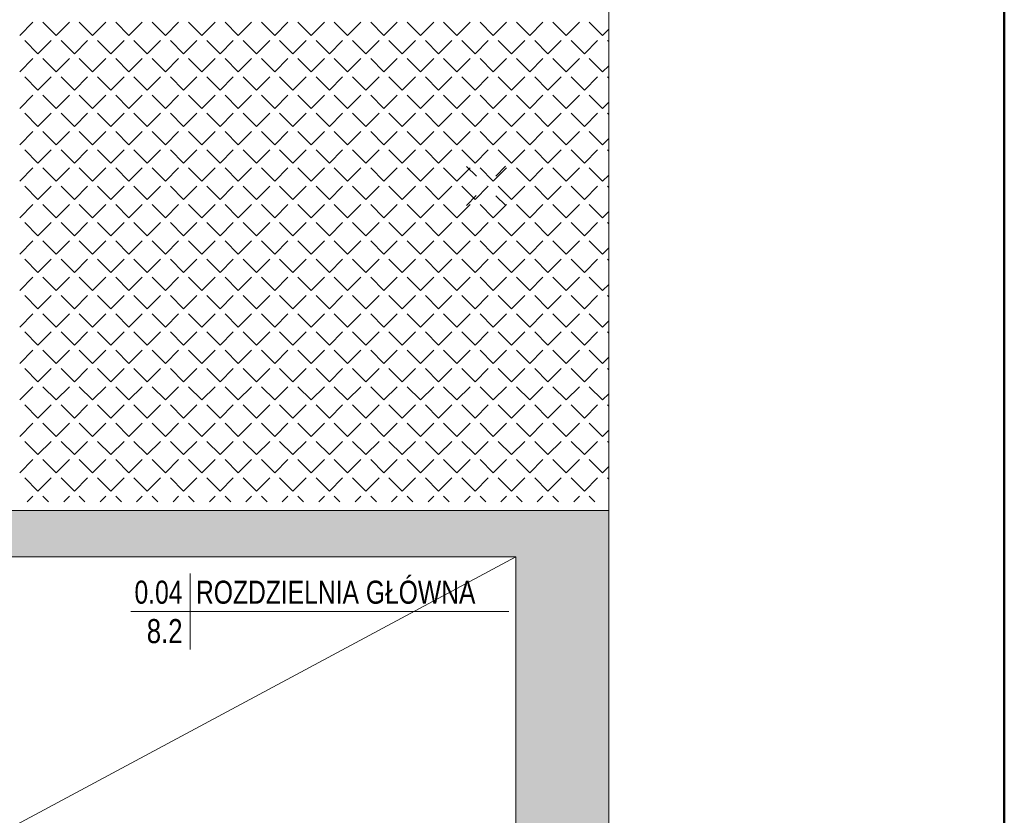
# Model space of a CAD drawing. Header units: millimetres. Extents: x -23540 to 53212, y -37964 to 41185.
# Tile 192 of 203: x 18256 to 18790, y -31245 to -30813. Entities that reach past the tile are written whole.
import ezdxf
from ezdxf.enums import TextEntityAlignment as Align

# ---------------------------------------------------------------- set-up
doc = ezdxf.new("R2010")
doc.units = ezdxf.units.MM
doc.layers.get('0').update_dxf_attribs({"lineweight": 18})
for name, color, linetype, lineweight in [('BA_met', 7, 'Continuous', 18), ('Cienka', 7, 'Continuous', 18), ('M_Ramki rysunków', 2, 'Continuous', 18), ('PG_ŚCIANY_DZIAŁOWE', 3, 'Continuous', 18), ('PG_ŚCIANY_SŁUPY', 4, 'Continuous', 18)]:
    doc.layers.add(name, color=color, linetype=linetype, lineweight=lineweight)
doc.styles.add('ROMANS', font='bikromsw.shx', dxfattribs={"width": 0.8})

# ---------------------------------------------------------------- blocks, each defined once
blk = doc.blocks.new('bikmet')
blk.add_line((0, 1.65), (0, -1.65))
at = {"style": 'ROMANS', "width": 0.8}
blk.add_attdef('NRPOM', text='', height=1, dxfattribs=at).set_placement((-0.333, 0.333), align=Align.RIGHT)
blk.add_attdef('NWAPOM', (0.25, 0.333), '', height=1, dxfattribs=at)
blk.add_attdef('RAREA', text='', height=1.042, dxfattribs=at).set_placement((-0.333, -0.333), align=Align.TOP_RIGHT)
blk.add_attdef('PODLOGA', text='', height=1.042, dxfattribs=at).set_placement((0.25, -0.333), align=Align.TOP_LEFT)

msp = doc.modelspace()

# ---------------------------------------------------------------- hatches: boundary and pattern name
at = {"layer": 'PG_ŚCIANY_DZIAŁOWE', "true_color": 0x939598, "transparency": 33554610}
h = msp.add_hatch(color=252, dxfattribs=at)
h.dxf.hatch_style = 1
h.paths.add_polyline_path([(17913.61, -30145.22), (17918.61, -30145.22), (17918.61, -30150.72), (17913.61, -30150.72)])
h.paths.add_polyline_path([(17906.86, -30049.72), (17930.36, -30049.72), (17930.36, -29716.72), (17970.36, -29716.72), (17970.36, -29702.72), (18010.86, -29702.72), (18010.86, -29645.46), (17957.86, -29645.46), (17957.86, -29516.46), (17906.86, -29516.46)])
h.paths.add_polyline_path([(17930.36, -30150.72), (17918.61, -30150.72), (17918.61, -30145.22), (17913.61, -30145.22), (17913.61, -30150.72), (17906.86, -30150.72), (17906.86, -31104.46), (18101.98, -31104.46), (18101.98, -31144.22), (18121.86, -31144.22), (18121.86, -31327.46), (18406.86, -31327.46), (18406.86, -31312.46), (18136.86, -31312.46), (18136.86, -31104.46), (18524.86, -31104.46), (18524.86, -31327.46), (18563.86, -31327.46), (18563.86, -31330.46), (18693.91, -31330.46), (18732.86, -31330.46), (18769.79, -31300.46), (18575.36, -31300.46), (18575.36, -31079.46), (17930.36, -31079.46), (17930.36, -30518.72), (18111.86, -30518.72), (18111.86, -30497.22), (17930.36, -30497.22), (17930.36, -30314.72), (17945.36, -30314.72), (17945.36, -30272.22), (17930.36, -30272.22)])

# ---------------------------------------------------------------- linework, layer by layer
at = {"color": 251, "true_color": 0x636466}
msp.add_line((18575.36, -31300.46), (18575.36, -30145.1), dxfattribs=at)
at = {"color": 251, "linetype": 'Continuous', "lineweight": 20, "true_color": 0x636466}
for p, q in [((18255.85, -30821.88), (18263.04, -30814.69)), ((18275.61, -30821.88), (18268.42, -30814.69)), ((18275.61, -30821.88), (18282.79, -30814.69)), ((18295.37, -30821.88), (18288.18, -30814.69)), ((18295.37, -30821.88), (18302.55, -30814.69)), ((18315.12, -30821.88), (18307.94, -30814.69)), ((18315.12, -30821.88), (18322.31, -30814.69)), ((18334.88, -30821.88), (18327.69, -30814.69)), ((18334.88, -30821.88), (18342.06, -30814.69)), ((18354.64, -30821.88), (18347.45, -30814.69)), ((18354.64, -30821.88), (18361.82, -30814.69)), ((18374.39, -30821.88), (18367.21, -30814.69)), ((18374.39, -30821.88), (18381.58, -30814.69)), ((18394.15, -30821.88), (18386.96, -30814.69)), ((18394.15, -30821.88), (18401.33, -30814.69)), ((18413.9, -30821.88), (18406.72, -30814.69)), ((18413.9, -30821.88), (18421.09, -30814.69)), ((18433.66, -30821.88), (18426.48, -30814.69)), ((18433.66, -30821.88), (18440.85, -30814.69)), ((18453.42, -30821.88), (18446.23, -30814.69)), ((18453.42, -30821.88), (18460.6, -30814.69)), ((18473.17, -30821.88), (18465.99, -30814.69)), ((18473.17, -30821.88), (18480.36, -30814.69)), ((18492.93, -30821.88), (18485.75, -30814.69)), ((18492.93, -30821.88), (18500.12, -30814.69)), ((18512.69, -30821.88), (18505.5, -30814.69)), ((18512.69, -30821.88), (18519.87, -30814.69)), ((18532.44, -30821.88), (18525.26, -30814.69)), ((18532.44, -30821.88), (18539.63, -30814.69)), ((18552.2, -30821.88), (18545.02, -30814.69)), ((18552.2, -30821.88), (18559.38, -30814.69)), ((18571.96, -30821.88), (18564.77, -30814.69)), ((18571.96, -30821.88), (18575.32, -30818.51)), ((18265.73, -30831.76), (18258.55, -30824.57)), ((18265.73, -30831.76), (18272.91, -30824.57)), ((18285.49, -30831.76), (18278.3, -30824.57)), ((18285.49, -30831.76), (18292.67, -30824.57)), ((18305.24, -30831.76), (18298.06, -30824.57)), ((18305.24, -30831.76), (18312.43, -30824.57)), ((18325, -30831.76), (18317.82, -30824.57)), ((18325, -30831.76), (18332.18, -30824.57)), ((18344.76, -30831.76), (18337.57, -30824.57)), ((18344.76, -30831.76), (18351.94, -30824.57)), ((18364.51, -30831.76), (18357.33, -30824.57)), ((18364.51, -30831.76), (18371.7, -30824.57)), ((18384.27, -30831.76), (18377.09, -30824.57)), ((18384.27, -30831.76), (18391.45, -30824.57)), ((18404.03, -30831.76), (18396.84, -30824.57)), ((18404.03, -30831.76), (18411.21, -30824.57)), ((18423.78, -30831.76), (18416.6, -30824.57)), ((18423.78, -30831.76), (18430.97, -30824.57)), ((18443.54, -30831.76), (18436.36, -30824.57)), ((18443.54, -30831.76), (18450.72, -30824.57)), ((18463.3, -30831.76), (18456.11, -30824.57)), ((18463.3, -30831.76), (18470.48, -30824.57)), ((18483.05, -30831.76), (18475.87, -30824.57)), ((18483.05, -30831.76), (18490.24, -30824.57)), ((18502.81, -30831.76), (18495.63, -30824.57)), ((18502.81, -30831.76), (18509.99, -30824.57)), ((18522.57, -30831.76), (18515.38, -30824.57)), ((18522.57, -30831.76), (18529.75, -30824.57)), ((18542.32, -30831.76), (18535.14, -30824.57)), ((18542.32, -30831.76), (18549.51, -30824.57)), ((18562.08, -30831.76), (18554.89, -30824.57)), ((18562.08, -30831.76), (18569.26, -30824.57)), ((18575.32, -30825.24), (18574.65, -30824.57)), ((18255.85, -30841.63), (18263.04, -30834.45)), ((18275.61, -30841.63), (18268.42, -30834.45)), ((18275.61, -30841.63), (18282.79, -30834.45)), ((18295.37, -30841.63), (18288.18, -30834.45)), ((18295.37, -30841.63), (18302.55, -30834.45)), ((18315.12, -30841.63), (18307.94, -30834.45)), ((18315.12, -30841.63), (18322.31, -30834.45)), ((18334.88, -30841.63), (18327.69, -30834.45)), ((18334.88, -30841.63), (18342.06, -30834.45)), ((18354.64, -30841.63), (18347.45, -30834.45)), ((18354.64, -30841.63), (18361.82, -30834.45)), ((18374.39, -30841.63), (18367.21, -30834.45)), ((18374.39, -30841.63), (18381.58, -30834.45)), ((18394.15, -30841.63), (18386.96, -30834.45)), ((18394.15, -30841.63), (18401.33, -30834.45)), ((18413.9, -30841.63), (18406.72, -30834.45)), ((18413.9, -30841.63), (18421.09, -30834.45)), ((18433.66, -30841.63), (18426.48, -30834.45)), ((18433.66, -30841.63), (18440.85, -30834.45)), ((18453.42, -30841.63), (18446.23, -30834.45)), ((18453.42, -30841.63), (18460.6, -30834.45)), ((18473.17, -30841.63), (18465.99, -30834.45)), ((18473.17, -30841.63), (18480.36, -30834.45)), ((18492.93, -30841.63), (18485.75, -30834.45)), ((18492.93, -30841.63), (18500.12, -30834.45)), ((18512.69, -30841.63), (18505.5, -30834.45)), ((18512.69, -30841.63), (18519.87, -30834.45)), ((18532.44, -30841.63), (18525.26, -30834.45)), ((18532.44, -30841.63), (18539.63, -30834.45)), ((18552.2, -30841.63), (18545.02, -30834.45)), ((18552.2, -30841.63), (18559.38, -30834.45)), ((18571.96, -30841.63), (18564.77, -30834.45)), ((18571.96, -30841.63), (18575.33, -30838.27)), ((18265.73, -30851.51), (18258.55, -30844.33)), ((18265.73, -30851.51), (18272.91, -30844.33)), ((18285.49, -30851.51), (18278.3, -30844.33)), ((18285.49, -30851.51), (18292.67, -30844.33)), ((18305.24, -30851.51), (18298.06, -30844.33)), ((18305.24, -30851.51), (18312.43, -30844.33)), ((18325, -30851.51), (18317.82, -30844.33)), ((18325, -30851.51), (18332.18, -30844.33)), ((18344.76, -30851.51), (18337.57, -30844.33)), ((18344.76, -30851.51), (18351.94, -30844.33)), ((18364.51, -30851.51), (18357.33, -30844.33)), ((18364.51, -30851.51), (18371.7, -30844.33)), ((18384.27, -30851.51), (18377.09, -30844.33)), ((18384.27, -30851.51), (18391.45, -30844.33)), ((18404.03, -30851.51), (18396.84, -30844.33)), ((18404.03, -30851.51), (18411.21, -30844.33)), ((18423.78, -30851.51), (18416.6, -30844.33)), ((18423.78, -30851.51), (18430.97, -30844.33)), ((18443.54, -30851.51), (18436.36, -30844.33)), ((18443.54, -30851.51), (18450.72, -30844.33)), ((18463.3, -30851.51), (18456.11, -30844.33)), ((18463.3, -30851.51), (18470.48, -30844.33)), ((18483.05, -30851.51), (18475.87, -30844.33)), ((18483.05, -30851.51), (18490.24, -30844.33)), ((18502.81, -30851.51), (18495.63, -30844.33)), ((18502.81, -30851.51), (18509.99, -30844.33)), ((18522.57, -30851.51), (18515.38, -30844.33)), ((18522.57, -30851.51), (18529.75, -30844.33)), ((18542.32, -30851.51), (18535.14, -30844.33)), ((18542.32, -30851.51), (18549.51, -30844.33)), ((18562.08, -30851.51), (18554.89, -30844.33)), ((18562.08, -30851.51), (18569.26, -30844.33)), ((18575.33, -30845), (18574.65, -30844.33)), ((18255.85, -30861.39), (18263.04, -30854.21)), ((18275.61, -30861.39), (18268.42, -30854.21)), ((18275.61, -30861.39), (18282.79, -30854.21)), ((18295.37, -30861.39), (18288.18, -30854.21)), ((18295.37, -30861.39), (18302.55, -30854.21)), ((18315.12, -30861.39), (18307.94, -30854.21)), ((18315.12, -30861.39), (18322.31, -30854.21)), ((18334.88, -30861.39), (18327.69, -30854.21)), ((18334.88, -30861.39), (18342.06, -30854.21)), ((18354.64, -30861.39), (18347.45, -30854.21)), ((18354.64, -30861.39), (18361.82, -30854.21)), ((18374.39, -30861.39), (18367.21, -30854.21)), ((18374.39, -30861.39), (18381.58, -30854.21)), ((18394.15, -30861.39), (18386.96, -30854.21)), ((18394.15, -30861.39), (18401.33, -30854.21)), ((18413.9, -30861.39), (18406.72, -30854.21)), ((18413.9, -30861.39), (18421.09, -30854.21)), ((18433.66, -30861.39), (18426.48, -30854.21)), ((18433.66, -30861.39), (18440.85, -30854.21)), ((18453.42, -30861.39), (18446.23, -30854.21)), ((18453.42, -30861.39), (18460.6, -30854.21)), ((18473.17, -30861.39), (18465.99, -30854.21)), ((18473.17, -30861.39), (18480.36, -30854.21)), ((18492.93, -30861.39), (18485.75, -30854.21)), ((18492.93, -30861.39), (18500.12, -30854.21)), ((18512.69, -30861.39), (18505.5, -30854.21)), ((18512.69, -30861.39), (18519.87, -30854.21)), ((18532.44, -30861.39), (18525.26, -30854.21)), ((18532.44, -30861.39), (18539.63, -30854.21)), ((18552.2, -30861.39), (18545.02, -30854.21)), ((18552.2, -30861.39), (18559.38, -30854.21)), ((18571.96, -30861.39), (18564.77, -30854.21)), ((18571.96, -30861.39), (18575.33, -30858.02)), ((18265.73, -30871.27), (18258.55, -30864.09)), ((18265.73, -30871.27), (18272.91, -30864.09)), ((18285.49, -30871.27), (18278.3, -30864.09)), ((18285.49, -30871.27), (18292.67, -30864.09)), ((18305.24, -30871.27), (18298.06, -30864.09)), ((18305.24, -30871.27), (18312.43, -30864.09)), ((18325, -30871.27), (18317.82, -30864.09)), ((18325, -30871.27), (18332.18, -30864.09)), ((18344.76, -30871.27), (18337.57, -30864.09)), ((18344.76, -30871.27), (18351.94, -30864.09)), ((18364.51, -30871.27), (18357.33, -30864.09)), ((18364.51, -30871.27), (18371.7, -30864.09)), ((18384.27, -30871.27), (18377.09, -30864.09)), ((18384.27, -30871.27), (18391.45, -30864.09)), ((18404.03, -30871.27), (18396.84, -30864.09)), ((18404.03, -30871.27), (18411.21, -30864.09)), ((18423.78, -30871.27), (18416.6, -30864.09)), ((18423.78, -30871.27), (18430.97, -30864.09)), ((18443.54, -30871.27), (18436.36, -30864.09)), ((18443.54, -30871.27), (18450.72, -30864.09)), ((18463.3, -30871.27), (18456.11, -30864.09)), ((18463.3, -30871.27), (18470.48, -30864.09)), ((18483.05, -30871.27), (18475.87, -30864.09)), ((18483.05, -30871.27), (18490.24, -30864.09)), ((18502.81, -30871.27), (18495.63, -30864.09)), ((18502.81, -30871.27), (18509.99, -30864.09)), ((18522.57, -30871.27), (18515.38, -30864.09)), ((18522.57, -30871.27), (18529.75, -30864.09)), ((18542.32, -30871.27), (18535.14, -30864.09)), ((18542.32, -30871.27), (18549.51, -30864.09)), ((18562.08, -30871.27), (18554.89, -30864.09)), ((18562.08, -30871.27), (18569.26, -30864.09)), ((18575.33, -30864.76), (18574.65, -30864.09)), ((18255.85, -30881.15), (18263.04, -30873.96)), ((18275.61, -30881.15), (18268.42, -30873.96)), ((18275.61, -30881.15), (18282.79, -30873.96)), ((18295.37, -30881.15), (18288.18, -30873.96)), ((18295.37, -30881.15), (18302.55, -30873.96)), ((18315.12, -30881.15), (18307.94, -30873.96)), ((18315.12, -30881.15), (18322.31, -30873.96)), ((18334.88, -30881.15), (18327.69, -30873.96)), ((18334.88, -30881.15), (18342.06, -30873.96)), ((18354.64, -30881.15), (18347.45, -30873.96)), ((18354.64, -30881.15), (18361.82, -30873.96)), ((18374.39, -30881.15), (18367.21, -30873.96)), ((18374.39, -30881.15), (18381.58, -30873.96)), ((18394.15, -30881.15), (18386.96, -30873.96)), ((18394.15, -30881.15), (18401.33, -30873.96)), ((18413.9, -30881.15), (18406.72, -30873.96)), ((18413.9, -30881.15), (18421.09, -30873.96)), ((18433.66, -30881.15), (18426.48, -30873.96)), ((18433.66, -30881.15), (18440.85, -30873.96)), ((18453.42, -30881.15), (18446.23, -30873.96)), ((18453.42, -30881.15), (18460.6, -30873.96)), ((18473.17, -30881.15), (18465.99, -30873.96)), ((18473.17, -30881.15), (18480.36, -30873.96)), ((18492.93, -30881.15), (18485.75, -30873.96)), ((18492.93, -30881.15), (18500.12, -30873.96)), ((18512.69, -30881.15), (18505.5, -30873.96)), ((18512.69, -30881.15), (18519.87, -30873.96)), ((18532.44, -30881.15), (18525.26, -30873.96)), ((18532.44, -30881.15), (18539.63, -30873.96)), ((18552.2, -30881.15), (18545.02, -30873.96)), ((18552.2, -30881.15), (18559.38, -30873.96)), ((18571.96, -30881.15), (18564.77, -30873.96)), ((18571.96, -30881.15), (18575.33, -30877.78)), ((18265.73, -30891.03), (18258.55, -30883.84)), ((18265.73, -30891.03), (18272.91, -30883.84)), ((18285.49, -30891.03), (18278.3, -30883.84)), ((18285.49, -30891.03), (18292.67, -30883.84)), ((18305.24, -30891.03), (18298.06, -30883.84)), ((18305.24, -30891.03), (18312.43, -30883.84)), ((18325, -30891.03), (18317.82, -30883.84)), ((18325, -30891.03), (18332.18, -30883.84)), ((18344.76, -30891.03), (18337.57, -30883.84)), ((18344.76, -30891.03), (18351.94, -30883.84)), ((18364.51, -30891.03), (18357.33, -30883.84)), ((18364.51, -30891.03), (18371.7, -30883.84)), ((18384.27, -30891.03), (18377.09, -30883.84)), ((18384.27, -30891.03), (18391.45, -30883.84)), ((18404.03, -30891.03), (18396.84, -30883.84)), ((18404.03, -30891.03), (18411.21, -30883.84)), ((18423.78, -30891.03), (18416.6, -30883.84)), ((18423.78, -30891.03), (18430.97, -30883.84)), ((18443.54, -30891.03), (18436.36, -30883.84)), ((18443.54, -30891.03), (18450.72, -30883.84)), ((18463.3, -30891.03), (18456.11, -30883.84)), ((18463.3, -30891.03), (18470.48, -30883.84)), ((18483.05, -30891.03), (18475.87, -30883.84)), ((18483.05, -30891.03), (18490.24, -30883.84)), ((18502.81, -30891.03), (18495.63, -30883.84)), ((18502.81, -30891.03), (18509.99, -30883.84)), ((18522.57, -30891.03), (18515.38, -30883.84)), ((18522.57, -30891.03), (18529.75, -30883.84)), ((18542.32, -30891.03), (18535.14, -30883.84)), ((18542.32, -30891.03), (18549.51, -30883.84)), ((18562.08, -30891.03), (18554.89, -30883.84)), ((18562.08, -30891.03), (18569.26, -30883.84)), ((18575.33, -30884.52), (18574.65, -30883.84)), ((18255.85, -30900.9), (18263.04, -30893.72)), ((18275.61, -30900.9), (18268.42, -30893.72)), ((18275.61, -30900.9), (18282.79, -30893.72)), ((18295.37, -30900.9), (18288.18, -30893.72)), ((18295.37, -30900.9), (18302.55, -30893.72)), ((18315.12, -30900.9), (18307.94, -30893.72)), ((18315.12, -30900.9), (18322.31, -30893.72)), ((18334.88, -30900.9), (18327.69, -30893.72)), ((18334.88, -30900.9), (18342.06, -30893.72)), ((18354.64, -30900.9), (18347.45, -30893.72)), ((18354.64, -30900.9), (18361.82, -30893.72)), ((18374.39, -30900.9), (18367.21, -30893.72)), ((18374.39, -30900.9), (18381.58, -30893.72)), ((18394.15, -30900.9), (18386.96, -30893.72)), ((18394.15, -30900.9), (18401.33, -30893.72)), ((18413.9, -30900.9), (18406.72, -30893.72)), ((18413.9, -30900.9), (18421.09, -30893.72)), ((18433.66, -30900.9), (18426.48, -30893.72)), ((18433.66, -30900.9), (18440.85, -30893.72)), ((18453.42, -30900.9), (18446.23, -30893.72)), ((18453.42, -30900.9), (18460.6, -30893.72)), ((18473.17, -30900.9), (18465.99, -30893.72)), ((18473.17, -30900.9), (18480.36, -30893.72)), ((18492.93, -30900.9), (18485.75, -30893.72)), ((18492.93, -30900.9), (18500.12, -30893.72)), ((18512.69, -30900.9), (18505.5, -30893.72)), ((18512.69, -30900.9), (18519.87, -30893.72)), ((18532.44, -30900.9), (18525.26, -30893.72)), ((18532.44, -30900.9), (18539.63, -30893.72)), ((18552.2, -30900.9), (18545.02, -30893.72)), ((18552.2, -30900.9), (18559.38, -30893.72)), ((18571.96, -30900.9), (18564.77, -30893.72)), ((18571.96, -30900.9), (18575.33, -30897.53)), ((18265.73, -30910.78), (18258.55, -30903.6)), ((18265.73, -30910.78), (18272.91, -30903.6)), ((18285.49, -30910.78), (18278.3, -30903.6)), ((18285.49, -30910.78), (18292.67, -30903.6)), ((18305.24, -30910.78), (18298.06, -30903.6)), ((18305.24, -30910.78), (18312.43, -30903.6)), ((18325, -30910.78), (18317.82, -30903.6)), ((18325, -30910.78), (18332.18, -30903.6)), ((18344.76, -30910.78), (18337.57, -30903.6)), ((18344.76, -30910.78), (18351.94, -30903.6)), ((18364.51, -30910.78), (18357.33, -30903.6)), ((18364.51, -30910.78), (18371.7, -30903.6)), ((18384.27, -30910.78), (18377.09, -30903.6)), ((18384.27, -30910.78), (18391.45, -30903.6)), ((18404.03, -30910.78), (18396.84, -30903.6)), ((18404.03, -30910.78), (18411.21, -30903.6)), ((18423.78, -30910.78), (18416.6, -30903.6)), ((18423.78, -30910.78), (18430.97, -30903.6)), ((18443.54, -30910.78), (18436.36, -30903.6)), ((18443.54, -30910.78), (18450.72, -30903.6)), ((18463.3, -30910.78), (18456.11, -30903.6)), ((18463.3, -30910.78), (18470.48, -30903.6)), ((18483.05, -30910.78), (18475.87, -30903.6)), ((18483.05, -30910.78), (18490.24, -30903.6)), ((18502.81, -30910.78), (18495.63, -30903.6)), ((18502.81, -30910.78), (18509.99, -30903.6)), ((18522.57, -30910.78), (18515.38, -30903.6)), ((18522.57, -30910.78), (18529.75, -30903.6)), ((18542.32, -30910.78), (18535.14, -30903.6)), ((18542.32, -30910.78), (18549.51, -30903.6)), ((18562.08, -30910.78), (18554.89, -30903.6)), ((18562.08, -30910.78), (18569.26, -30903.6)), ((18575.33, -30904.28), (18574.65, -30903.6)), ((18255.85, -30920.66), (18263.04, -30913.48)), ((18275.61, -30920.66), (18268.42, -30913.48)), ((18275.61, -30920.66), (18282.79, -30913.48)), ((18295.37, -30920.66), (18288.18, -30913.48)), ((18295.37, -30920.66), (18302.55, -30913.48)), ((18315.12, -30920.66), (18307.94, -30913.48)), ((18315.12, -30920.66), (18322.31, -30913.48)), ((18334.88, -30920.66), (18327.69, -30913.48)), ((18334.88, -30920.66), (18342.06, -30913.48)), ((18354.64, -30920.66), (18347.45, -30913.48)), ((18354.64, -30920.66), (18361.82, -30913.48)), ((18374.39, -30920.66), (18367.21, -30913.48)), ((18374.39, -30920.66), (18381.58, -30913.48)), ((18394.15, -30920.66), (18386.96, -30913.48)), ((18394.15, -30920.66), (18401.33, -30913.48)), ((18413.9, -30920.66), (18406.72, -30913.48)), ((18413.9, -30920.66), (18421.09, -30913.48)), ((18433.66, -30920.66), (18426.48, -30913.48)), ((18433.66, -30920.66), (18440.85, -30913.48)), ((18453.42, -30920.66), (18446.23, -30913.48)), ((18453.42, -30920.66), (18460.6, -30913.48)), ((18473.17, -30920.66), (18465.99, -30913.48)), ((18473.17, -30920.66), (18480.36, -30913.48)), ((18492.93, -30920.66), (18485.75, -30913.48)), ((18492.93, -30920.66), (18500.12, -30913.48)), ((18512.69, -30920.66), (18505.5, -30913.48)), ((18512.69, -30920.66), (18519.87, -30913.48)), ((18532.44, -30920.66), (18525.26, -30913.48)), ((18532.44, -30920.66), (18539.63, -30913.48)), ((18552.2, -30920.66), (18545.02, -30913.48)), ((18552.2, -30920.66), (18559.38, -30913.48)), ((18571.96, -30920.66), (18564.77, -30913.48)), ((18571.96, -30920.66), (18575.34, -30917.28)), ((18265.73, -30930.54), (18258.55, -30923.36)), ((18265.73, -30930.54), (18272.91, -30923.36)), ((18285.49, -30930.54), (18278.3, -30923.36)), ((18285.49, -30930.54), (18292.67, -30923.36)), ((18305.24, -30930.54), (18298.06, -30923.36)), ((18305.24, -30930.54), (18312.43, -30923.36)), ((18325, -30930.54), (18317.82, -30923.36)), ((18325, -30930.54), (18332.18, -30923.36)), ((18344.76, -30930.54), (18337.57, -30923.36)), ((18344.76, -30930.54), (18351.94, -30923.36)), ((18364.51, -30930.54), (18357.33, -30923.36)), ((18364.51, -30930.54), (18371.7, -30923.36)), ((18384.27, -30930.54), (18377.09, -30923.36)), ((18384.27, -30930.54), (18391.45, -30923.36)), ((18404.03, -30930.54), (18396.84, -30923.36)), ((18404.03, -30930.54), (18411.21, -30923.36)), ((18423.78, -30930.54), (18416.6, -30923.36)), ((18423.78, -30930.54), (18430.97, -30923.36)), ((18443.54, -30930.54), (18436.36, -30923.36)), ((18443.54, -30930.54), (18450.72, -30923.36)), ((18463.3, -30930.54), (18456.11, -30923.36)), ((18463.3, -30930.54), (18470.48, -30923.36)), ((18483.05, -30930.54), (18475.87, -30923.36)), ((18483.05, -30930.54), (18490.24, -30923.36)), ((18502.81, -30930.54), (18495.63, -30923.36)), ((18502.81, -30930.54), (18509.99, -30923.36)), ((18522.57, -30930.54), (18515.38, -30923.36)), ((18522.57, -30930.54), (18529.75, -30923.36)), ((18542.32, -30930.54), (18535.14, -30923.36)), ((18542.32, -30930.54), (18549.51, -30923.36)), ((18562.08, -30930.54), (18554.89, -30923.36)), ((18562.08, -30930.54), (18569.26, -30923.36)), ((18575.34, -30924.04), (18574.65, -30923.36)), ((18255.85, -30940.42), (18263.04, -30933.23)), ((18275.61, -30940.42), (18268.42, -30933.23)), ((18275.61, -30940.42), (18282.79, -30933.23)), ((18295.37, -30940.42), (18288.18, -30933.23)), ((18295.37, -30940.42), (18302.55, -30933.23)), ((18315.12, -30940.42), (18307.94, -30933.23)), ((18315.12, -30940.42), (18322.31, -30933.23)), ((18334.88, -30940.42), (18327.69, -30933.23)), ((18334.88, -30940.42), (18342.06, -30933.23)), ((18354.64, -30940.42), (18347.45, -30933.23)), ((18354.64, -30940.42), (18361.82, -30933.23)), ((18374.39, -30940.42), (18367.21, -30933.23)), ((18374.39, -30940.42), (18381.58, -30933.23)), ((18394.15, -30940.42), (18386.96, -30933.23)), ((18394.15, -30940.42), (18401.33, -30933.23)), ((18413.9, -30940.42), (18406.72, -30933.23)), ((18413.9, -30940.42), (18421.09, -30933.23)), ((18433.66, -30940.42), (18426.48, -30933.23)), ((18433.66, -30940.42), (18440.85, -30933.23)), ((18453.42, -30940.42), (18446.23, -30933.23)), ((18453.42, -30940.42), (18460.6, -30933.23)), ((18473.17, -30940.42), (18465.99, -30933.23)), ((18473.17, -30940.42), (18480.36, -30933.23)), ((18492.93, -30940.42), (18485.75, -30933.23)), ((18492.93, -30940.42), (18500.12, -30933.23)), ((18512.69, -30940.42), (18505.5, -30933.23)), ((18512.69, -30940.42), (18519.87, -30933.23)), ((18532.44, -30940.42), (18525.26, -30933.23)), ((18532.44, -30940.42), (18539.63, -30933.23)), ((18552.2, -30940.42), (18545.02, -30933.23)), ((18552.2, -30940.42), (18559.38, -30933.23)), ((18571.96, -30940.42), (18564.77, -30933.23)), ((18571.96, -30940.42), (18575.34, -30937.04)), ((18265.73, -30950.3), (18258.55, -30943.11)), ((18265.73, -30950.3), (18272.91, -30943.11)), ((18285.49, -30950.3), (18278.3, -30943.11)), ((18285.49, -30950.3), (18292.67, -30943.11)), ((18305.24, -30950.3), (18298.06, -30943.11)), ((18305.24, -30950.3), (18312.43, -30943.11)), ((18325, -30950.3), (18317.82, -30943.11)), ((18325, -30950.3), (18332.18, -30943.11)), ((18344.76, -30950.3), (18337.57, -30943.11)), ((18344.76, -30950.3), (18351.94, -30943.11)), ((18364.51, -30950.3), (18357.33, -30943.11)), ((18364.51, -30950.3), (18371.7, -30943.11)), ((18384.27, -30950.3), (18377.09, -30943.11)), ((18384.27, -30950.3), (18391.45, -30943.11)), ((18404.03, -30950.3), (18396.84, -30943.11)), ((18404.03, -30950.3), (18411.21, -30943.11)), ((18423.78, -30950.3), (18416.6, -30943.11)), ((18423.78, -30950.3), (18430.97, -30943.11)), ((18443.54, -30950.3), (18436.36, -30943.11)), ((18443.54, -30950.3), (18450.72, -30943.11)), ((18463.3, -30950.3), (18456.11, -30943.11)), ((18463.3, -30950.3), (18470.48, -30943.11)), ((18483.05, -30950.3), (18475.87, -30943.11)), ((18483.05, -30950.3), (18490.24, -30943.11)), ((18502.81, -30950.3), (18495.63, -30943.11)), ((18502.81, -30950.3), (18509.99, -30943.11)), ((18522.57, -30950.3), (18515.38, -30943.11)), ((18522.57, -30950.3), (18529.75, -30943.11)), ((18542.32, -30950.3), (18535.14, -30943.11)), ((18542.32, -30950.3), (18549.51, -30943.11)), ((18562.08, -30950.3), (18554.89, -30943.11)), ((18562.08, -30950.3), (18569.26, -30943.11)), ((18575.34, -30943.8), (18574.65, -30943.11)), ((18255.85, -30960.17), (18263.04, -30952.99)), ((18275.61, -30960.17), (18268.42, -30952.99)), ((18275.61, -30960.17), (18282.79, -30952.99)), ((18295.37, -30960.17), (18288.18, -30952.99)), ((18295.37, -30960.17), (18302.55, -30952.99)), ((18315.12, -30960.17), (18307.94, -30952.99)), ((18315.12, -30960.17), (18322.31, -30952.99)), ((18334.88, -30960.17), (18327.69, -30952.99)), ((18334.88, -30960.17), (18342.06, -30952.99)), ((18354.64, -30960.17), (18347.45, -30952.99)), ((18354.64, -30960.17), (18361.82, -30952.99)), ((18374.39, -30960.17), (18367.21, -30952.99)), ((18374.39, -30960.17), (18381.58, -30952.99)), ((18394.15, -30960.17), (18386.96, -30952.99)), ((18394.15, -30960.17), (18401.33, -30952.99)), ((18413.9, -30960.17), (18406.72, -30952.99)), ((18413.9, -30960.17), (18421.09, -30952.99)), ((18433.66, -30960.17), (18426.48, -30952.99)), ((18433.66, -30960.17), (18440.85, -30952.99)), ((18453.42, -30960.17), (18446.23, -30952.99)), ((18453.42, -30960.17), (18460.6, -30952.99)), ((18473.17, -30960.17), (18465.99, -30952.99)), ((18473.17, -30960.17), (18480.36, -30952.99)), ((18492.93, -30960.17), (18485.75, -30952.99)), ((18492.93, -30960.17), (18500.12, -30952.99)), ((18512.69, -30960.17), (18505.5, -30952.99)), ((18512.69, -30960.17), (18519.87, -30952.99)), ((18532.44, -30960.17), (18525.26, -30952.99)), ((18532.44, -30960.17), (18539.63, -30952.99)), ((18552.2, -30960.17), (18545.02, -30952.99)), ((18552.2, -30960.17), (18559.38, -30952.99)), ((18571.96, -30960.17), (18564.77, -30952.99)), ((18571.96, -30960.17), (18575.34, -30956.79)), ((18265.73, -30970.05), (18258.55, -30962.87)), ((18265.73, -30970.05), (18272.91, -30962.87)), ((18285.49, -30970.05), (18278.3, -30962.87)), ((18285.49, -30970.05), (18292.67, -30962.87)), ((18305.24, -30970.05), (18298.06, -30962.87)), ((18305.24, -30970.05), (18312.43, -30962.87)), ((18325, -30970.05), (18317.82, -30962.87)), ((18325, -30970.05), (18332.18, -30962.87)), ((18344.76, -30970.05), (18337.57, -30962.87)), ((18344.76, -30970.05), (18351.94, -30962.87)), ((18364.51, -30970.05), (18357.33, -30962.87)), ((18364.51, -30970.05), (18371.7, -30962.87)), ((18384.27, -30970.05), (18377.09, -30962.87)), ((18384.27, -30970.05), (18391.45, -30962.87)), ((18404.03, -30970.05), (18396.84, -30962.87)), ((18404.03, -30970.05), (18411.21, -30962.87)), ((18423.78, -30970.05), (18416.6, -30962.87)), ((18423.78, -30970.05), (18430.97, -30962.87)), ((18443.54, -30970.05), (18436.36, -30962.87)), ((18443.54, -30970.05), (18450.72, -30962.87)), ((18463.3, -30970.05), (18456.11, -30962.87)), ((18463.3, -30970.05), (18470.48, -30962.87)), ((18483.05, -30970.05), (18475.87, -30962.87)), ((18483.05, -30970.05), (18490.24, -30962.87)), ((18502.81, -30970.05), (18495.63, -30962.87)), ((18502.81, -30970.05), (18509.99, -30962.87)), ((18522.57, -30970.05), (18515.38, -30962.87)), ((18522.57, -30970.05), (18529.75, -30962.87)), ((18542.32, -30970.05), (18535.14, -30962.87)), ((18542.32, -30970.05), (18549.51, -30962.87)), ((18562.08, -30970.05), (18554.89, -30962.87)), ((18562.08, -30970.05), (18569.26, -30962.87)), ((18575.34, -30963.56), (18574.65, -30962.87)), ((18255.85, -30979.93), (18263.04, -30972.75)), ((18275.61, -30979.93), (18268.42, -30972.75)), ((18275.61, -30979.93), (18282.79, -30972.75)), ((18295.37, -30979.93), (18288.18, -30972.75)), ((18295.37, -30979.93), (18302.55, -30972.75)), ((18315.12, -30979.93), (18307.94, -30972.75)), ((18315.12, -30979.93), (18322.31, -30972.75)), ((18334.88, -30979.93), (18327.69, -30972.75)), ((18334.88, -30979.93), (18342.06, -30972.75)), ((18354.64, -30979.93), (18347.45, -30972.75)), ((18354.64, -30979.93), (18361.82, -30972.75)), ((18374.39, -30979.93), (18367.21, -30972.75)), ((18374.39, -30979.93), (18381.58, -30972.75)), ((18394.15, -30979.93), (18386.96, -30972.75)), ((18394.15, -30979.93), (18401.33, -30972.75)), ((18413.9, -30979.93), (18406.72, -30972.75)), ((18413.9, -30979.93), (18421.09, -30972.75)), ((18433.66, -30979.93), (18426.48, -30972.75)), ((18433.66, -30979.93), (18440.85, -30972.75)), ((18453.42, -30979.93), (18446.23, -30972.75)), ((18453.42, -30979.93), (18460.6, -30972.75)), ((18473.17, -30979.93), (18465.99, -30972.75)), ((18473.17, -30979.93), (18480.36, -30972.75)), ((18492.93, -30979.93), (18485.75, -30972.75)), ((18492.93, -30979.93), (18500.12, -30972.75)), ((18512.69, -30979.93), (18505.5, -30972.75)), ((18512.69, -30979.93), (18519.87, -30972.75)), ((18532.44, -30979.93), (18525.26, -30972.75)), ((18532.44, -30979.93), (18539.63, -30972.75)), ((18552.2, -30979.93), (18545.02, -30972.75)), ((18552.2, -30979.93), (18559.38, -30972.75)), ((18571.96, -30979.93), (18564.77, -30972.75)), ((18571.96, -30979.93), (18575.34, -30976.55)), ((18265.73, -30989.81), (18258.55, -30982.62)), ((18265.73, -30989.81), (18272.91, -30982.62)), ((18285.49, -30989.81), (18278.3, -30982.62)), ((18285.49, -30989.81), (18292.67, -30982.62)), ((18305.24, -30989.81), (18298.06, -30982.62)), ((18305.24, -30989.81), (18312.43, -30982.62)), ((18325, -30989.81), (18317.82, -30982.62)), ((18325, -30989.81), (18332.18, -30982.62)), ((18344.76, -30989.81), (18337.57, -30982.62)), ((18344.76, -30989.81), (18351.94, -30982.62)), ((18364.51, -30989.81), (18357.33, -30982.62)), ((18364.51, -30989.81), (18371.7, -30982.62)), ((18384.27, -30989.81), (18377.09, -30982.62)), ((18384.27, -30989.81), (18391.45, -30982.62)), ((18404.03, -30989.81), (18396.84, -30982.62)), ((18404.03, -30989.81), (18411.21, -30982.62)), ((18423.78, -30989.81), (18416.6, -30982.62)), ((18423.78, -30989.81), (18430.97, -30982.62)), ((18443.54, -30989.81), (18436.36, -30982.62)), ((18443.54, -30989.81), (18450.72, -30982.62)), ((18463.3, -30989.81), (18456.11, -30982.62)), ((18463.3, -30989.81), (18470.48, -30982.62)), ((18483.05, -30989.81), (18475.87, -30982.62)), ((18483.05, -30989.81), (18490.24, -30982.62)), ((18502.81, -30989.81), (18495.63, -30982.62)), ((18502.81, -30989.81), (18509.99, -30982.62)), ((18522.57, -30989.81), (18515.38, -30982.62)), ((18522.57, -30989.81), (18529.75, -30982.62)), ((18542.32, -30989.81), (18535.14, -30982.62)), ((18542.32, -30989.81), (18549.51, -30982.62)), ((18562.08, -30989.81), (18554.89, -30982.62)), ((18562.08, -30989.81), (18569.26, -30982.62)), ((18575.34, -30983.32), (18574.65, -30982.62)), ((18255.85, -30999.69), (18263.04, -30992.5)), ((18275.61, -30999.69), (18268.42, -30992.5)), ((18275.61, -30999.69), (18282.79, -30992.5)), ((18295.37, -30999.69), (18288.18, -30992.5)), ((18295.37, -30999.69), (18302.55, -30992.5)), ((18315.12, -30999.69), (18307.94, -30992.5)), ((18315.12, -30999.69), (18322.31, -30992.5)), ((18334.88, -30999.69), (18327.69, -30992.5)), ((18334.88, -30999.69), (18342.06, -30992.5)), ((18354.64, -30999.69), (18347.45, -30992.5)), ((18354.64, -30999.69), (18361.82, -30992.5)), ((18374.39, -30999.69), (18367.21, -30992.5)), ((18374.39, -30999.69), (18381.58, -30992.5)), ((18394.15, -30999.69), (18386.96, -30992.5)), ((18394.15, -30999.69), (18401.33, -30992.5)), ((18413.9, -30999.69), (18406.72, -30992.5)), ((18413.9, -30999.69), (18421.09, -30992.5)), ((18433.66, -30999.69), (18426.48, -30992.5)), ((18433.66, -30999.69), (18440.85, -30992.5)), ((18453.42, -30999.69), (18446.23, -30992.5)), ((18453.42, -30999.69), (18460.6, -30992.5)), ((18473.17, -30999.69), (18465.99, -30992.5)), ((18473.17, -30999.69), (18480.36, -30992.5)), ((18492.93, -30999.69), (18485.75, -30992.5)), ((18492.93, -30999.69), (18500.12, -30992.5)), ((18512.69, -30999.69), (18505.5, -30992.5)), ((18512.69, -30999.69), (18519.87, -30992.5)), ((18532.44, -30999.69), (18525.26, -30992.5)), ((18532.44, -30999.69), (18539.63, -30992.5)), ((18552.2, -30999.69), (18545.02, -30992.5)), ((18552.2, -30999.69), (18559.38, -30992.5)), ((18571.96, -30999.69), (18564.77, -30992.5)), ((18571.96, -30999.69), (18575.35, -30996.3)), ((18265.73, -31009.57), (18258.55, -31002.38)), ((18265.73, -31009.57), (18272.91, -31002.38)), ((18285.49, -31009.57), (18278.3, -31002.38)), ((18285.49, -31009.57), (18292.67, -31002.38)), ((18305.24, -31009.57), (18298.06, -31002.38)), ((18305.24, -31009.57), (18312.43, -31002.38)), ((18325, -31009.57), (18317.82, -31002.38)), ((18325, -31009.57), (18332.18, -31002.38)), ((18344.76, -31009.57), (18337.57, -31002.38)), ((18344.76, -31009.57), (18351.94, -31002.38)), ((18364.51, -31009.57), (18357.33, -31002.38)), ((18364.51, -31009.57), (18371.7, -31002.38)), ((18384.27, -31009.57), (18377.09, -31002.38)), ((18384.27, -31009.57), (18391.45, -31002.38)), ((18404.03, -31009.57), (18396.84, -31002.38)), ((18404.03, -31009.57), (18411.21, -31002.38)), ((18423.78, -31009.57), (18416.6, -31002.38)), ((18423.78, -31009.57), (18430.97, -31002.38)), ((18443.54, -31009.57), (18436.36, -31002.38)), ((18443.54, -31009.57), (18450.72, -31002.38)), ((18463.3, -31009.57), (18456.11, -31002.38)), ((18463.3, -31009.57), (18470.48, -31002.38)), ((18483.05, -31009.57), (18475.87, -31002.38)), ((18483.05, -31009.57), (18490.24, -31002.38)), ((18502.81, -31009.57), (18495.63, -31002.38)), ((18502.81, -31009.57), (18509.99, -31002.38)), ((18522.57, -31009.57), (18515.38, -31002.38)), ((18522.57, -31009.57), (18529.75, -31002.38)), ((18542.32, -31009.57), (18535.14, -31002.38)), ((18542.32, -31009.57), (18549.51, -31002.38)), ((18562.08, -31009.57), (18554.89, -31002.38)), ((18562.08, -31009.57), (18569.26, -31002.38)), ((18575.35, -31003.08), (18574.65, -31002.38)), ((18255.85, -31019.44), (18263.04, -31012.26)), ((18275.61, -31019.44), (18268.42, -31012.26)), ((18275.61, -31019.44), (18282.79, -31012.26)), ((18295.37, -31019.44), (18288.18, -31012.26)), ((18295.37, -31019.44), (18302.55, -31012.26)), ((18315.12, -31019.44), (18307.94, -31012.26)), ((18315.12, -31019.44), (18322.31, -31012.26)), ((18334.88, -31019.44), (18327.69, -31012.26)), ((18334.88, -31019.44), (18342.06, -31012.26)), ((18354.64, -31019.44), (18347.45, -31012.26)), ((18354.64, -31019.44), (18361.82, -31012.26)), ((18374.39, -31019.44), (18367.21, -31012.26)), ((18374.39, -31019.44), (18381.58, -31012.26)), ((18394.15, -31019.44), (18386.96, -31012.26)), ((18394.15, -31019.44), (18401.33, -31012.26)), ((18413.9, -31019.44), (18406.72, -31012.26)), ((18413.9, -31019.44), (18421.09, -31012.26)), ((18433.66, -31019.44), (18426.48, -31012.26)), ((18433.66, -31019.44), (18440.85, -31012.26)), ((18453.42, -31019.44), (18446.23, -31012.26)), ((18453.42, -31019.44), (18460.6, -31012.26)), ((18473.17, -31019.44), (18465.99, -31012.26)), ((18473.17, -31019.44), (18480.36, -31012.26)), ((18492.93, -31019.44), (18485.75, -31012.26)), ((18492.93, -31019.44), (18500.12, -31012.26)), ((18512.69, -31019.44), (18505.5, -31012.26)), ((18512.69, -31019.44), (18519.87, -31012.26)), ((18532.44, -31019.44), (18525.26, -31012.26)), ((18532.44, -31019.44), (18539.63, -31012.26)), ((18552.2, -31019.44), (18545.02, -31012.26)), ((18552.2, -31019.44), (18559.38, -31012.26)), ((18571.96, -31019.44), (18564.77, -31012.26)), ((18571.96, -31019.44), (18575.35, -31016.05)), ((18265.73, -31029.32), (18258.55, -31022.14)), ((18265.73, -31029.32), (18272.91, -31022.14)), ((18285.49, -31029.32), (18278.3, -31022.14)), ((18285.49, -31029.32), (18292.67, -31022.14)), ((18305.24, -31029.32), (18298.06, -31022.14)), ((18305.24, -31029.32), (18312.43, -31022.14)), ((18325, -31029.32), (18317.82, -31022.14)), ((18325, -31029.32), (18332.18, -31022.14)), ((18344.76, -31029.32), (18337.57, -31022.14)), ((18344.76, -31029.32), (18351.94, -31022.14)), ((18364.51, -31029.32), (18357.33, -31022.14)), ((18364.51, -31029.32), (18371.7, -31022.14)), ((18384.27, -31029.32), (18377.09, -31022.14)), ((18384.27, -31029.32), (18391.45, -31022.14)), ((18404.03, -31029.32), (18396.84, -31022.14)), ((18404.03, -31029.32), (18411.21, -31022.14)), ((18423.78, -31029.32), (18416.6, -31022.14)), ((18423.78, -31029.32), (18430.97, -31022.14)), ((18443.54, -31029.32), (18436.36, -31022.14)), ((18443.54, -31029.32), (18450.72, -31022.14)), ((18463.3, -31029.32), (18456.11, -31022.14)), ((18463.3, -31029.32), (18470.48, -31022.14)), ((18483.05, -31029.32), (18475.87, -31022.14)), ((18483.05, -31029.32), (18490.24, -31022.14)), ((18502.81, -31029.32), (18495.63, -31022.14)), ((18502.81, -31029.32), (18509.99, -31022.14)), ((18522.57, -31029.32), (18515.38, -31022.14)), ((18522.57, -31029.32), (18529.75, -31022.14)), ((18542.32, -31029.32), (18535.14, -31022.14)), ((18542.32, -31029.32), (18549.51, -31022.14)), ((18562.08, -31029.32), (18554.89, -31022.14)), ((18562.08, -31029.32), (18569.26, -31022.14)), ((18575.35, -31022.84), (18574.65, -31022.14)), ((18255.85, -31039.2), (18263.04, -31032.02)), ((18275.61, -31039.2), (18268.42, -31032.02)), ((18275.61, -31039.2), (18282.79, -31032.02)), ((18295.37, -31039.2), (18288.18, -31032.02)), ((18295.37, -31039.2), (18302.55, -31032.02)), ((18315.12, -31039.2), (18307.94, -31032.02)), ((18315.12, -31039.2), (18322.31, -31032.02)), ((18334.88, -31039.2), (18327.69, -31032.02)), ((18334.88, -31039.2), (18342.06, -31032.02)), ((18354.64, -31039.2), (18347.45, -31032.02)), ((18354.64, -31039.2), (18361.82, -31032.02)), ((18374.39, -31039.2), (18367.21, -31032.02)), ((18374.39, -31039.2), (18381.58, -31032.02)), ((18394.15, -31039.2), (18386.96, -31032.02)), ((18394.15, -31039.2), (18401.33, -31032.02)), ((18413.9, -31039.2), (18406.72, -31032.02)), ((18413.9, -31039.2), (18421.09, -31032.02)), ((18433.66, -31039.2), (18426.48, -31032.02)), ((18433.66, -31039.2), (18440.85, -31032.02)), ((18453.42, -31039.2), (18446.23, -31032.02)), ((18453.42, -31039.2), (18460.6, -31032.02)), ((18473.17, -31039.2), (18465.99, -31032.02)), ((18473.17, -31039.2), (18480.36, -31032.02)), ((18492.93, -31039.2), (18485.75, -31032.02)), ((18492.93, -31039.2), (18500.12, -31032.02)), ((18512.69, -31039.2), (18505.5, -31032.02)), ((18512.69, -31039.2), (18519.87, -31032.02)), ((18532.44, -31039.2), (18525.26, -31032.02)), ((18532.44, -31039.2), (18539.63, -31032.02)), ((18552.2, -31039.2), (18545.02, -31032.02)), ((18552.2, -31039.2), (18559.38, -31032.02)), ((18571.96, -31039.2), (18564.77, -31032.02)), ((18571.96, -31039.2), (18575.35, -31035.81)), ((18265.73, -31049.08), (18258.55, -31041.89)), ((18265.73, -31049.08), (18272.91, -31041.89)), ((18285.49, -31049.08), (18278.3, -31041.89)), ((18285.49, -31049.08), (18292.67, -31041.89)), ((18305.24, -31049.08), (18298.06, -31041.89)), ((18305.24, -31049.08), (18312.43, -31041.89)), ((18325, -31049.08), (18317.82, -31041.89)), ((18325, -31049.08), (18332.18, -31041.89)), ((18344.76, -31049.08), (18337.57, -31041.89)), ((18344.76, -31049.08), (18351.94, -31041.89)), ((18364.51, -31049.08), (18357.33, -31041.89)), ((18364.51, -31049.08), (18371.7, -31041.89)), ((18384.27, -31049.08), (18377.09, -31041.89)), ((18384.27, -31049.08), (18391.45, -31041.89)), ((18404.03, -31049.08), (18396.84, -31041.89)), ((18404.03, -31049.08), (18411.21, -31041.89)), ((18423.78, -31049.08), (18416.6, -31041.89)), ((18423.78, -31049.08), (18430.97, -31041.89)), ((18443.54, -31049.08), (18436.36, -31041.89)), ((18443.54, -31049.08), (18450.72, -31041.89)), ((18463.3, -31049.08), (18456.11, -31041.89)), ((18463.3, -31049.08), (18470.48, -31041.89)), ((18483.05, -31049.08), (18475.87, -31041.89)), ((18483.05, -31049.08), (18490.24, -31041.89)), ((18502.81, -31049.08), (18495.63, -31041.89)), ((18502.81, -31049.08), (18509.99, -31041.89)), ((18522.57, -31049.08), (18515.38, -31041.89)), ((18522.57, -31049.08), (18529.75, -31041.89)), ((18542.32, -31049.08), (18535.14, -31041.89)), ((18542.32, -31049.08), (18549.51, -31041.89)), ((18562.08, -31049.08), (18554.89, -31041.89)), ((18562.08, -31049.08), (18569.26, -31041.89)), ((18575.35, -31042.59), (18574.65, -31041.89)), ((18255.85, -31058.96), (18263.04, -31051.77)), ((18275.61, -31058.96), (18268.42, -31051.77)), ((18275.61, -31058.96), (18282.79, -31051.77)), ((18295.37, -31058.96), (18288.18, -31051.77)), ((18295.37, -31058.96), (18302.55, -31051.77)), ((18315.12, -31058.96), (18307.94, -31051.77)), ((18315.12, -31058.96), (18322.31, -31051.77)), ((18334.88, -31058.96), (18327.69, -31051.77)), ((18334.88, -31058.96), (18342.06, -31051.77)), ((18354.64, -31058.96), (18347.45, -31051.77)), ((18354.64, -31058.96), (18361.82, -31051.77)), ((18374.39, -31058.96), (18367.21, -31051.77)), ((18374.39, -31058.96), (18381.58, -31051.77)), ((18394.15, -31058.96), (18386.96, -31051.77)), ((18394.15, -31058.96), (18401.33, -31051.77)), ((18413.9, -31058.96), (18406.72, -31051.77)), ((18413.9, -31058.96), (18421.09, -31051.77)), ((18433.66, -31058.96), (18426.48, -31051.77)), ((18433.66, -31058.96), (18440.85, -31051.77)), ((18453.42, -31058.96), (18446.23, -31051.77)), ((18453.42, -31058.96), (18460.6, -31051.77)), ((18473.17, -31058.96), (18465.99, -31051.77)), ((18473.17, -31058.96), (18480.36, -31051.77)), ((18492.93, -31058.96), (18485.75, -31051.77)), ((18492.93, -31058.96), (18500.12, -31051.77)), ((18512.69, -31058.96), (18505.5, -31051.77)), ((18512.69, -31058.96), (18519.87, -31051.77)), ((18532.44, -31058.96), (18525.26, -31051.77)), ((18532.44, -31058.96), (18539.63, -31051.77)), ((18552.2, -31058.96), (18545.02, -31051.77)), ((18552.2, -31058.96), (18559.38, -31051.77)), ((18571.96, -31058.96), (18564.77, -31051.77)), ((18571.96, -31058.96), (18575.35, -31055.56)), ((18265.73, -31068.84), (18258.55, -31061.65)), ((18265.73, -31068.84), (18272.91, -31061.65)), ((18285.49, -31068.84), (18278.3, -31061.65)), ((18285.49, -31068.84), (18292.67, -31061.65)), ((18305.24, -31068.84), (18298.06, -31061.65)), ((18305.24, -31068.84), (18312.43, -31061.65)), ((18325, -31068.84), (18317.82, -31061.65)), ((18325, -31068.84), (18332.18, -31061.65)), ((18344.76, -31068.84), (18337.57, -31061.65)), ((18344.76, -31068.84), (18351.94, -31061.65)), ((18364.51, -31068.84), (18357.33, -31061.65)), ((18364.51, -31068.84), (18371.7, -31061.65)), ((18384.27, -31068.84), (18377.09, -31061.65)), ((18384.27, -31068.84), (18391.45, -31061.65)), ((18404.03, -31068.84), (18396.84, -31061.65)), ((18404.03, -31068.84), (18411.21, -31061.65)), ((18423.78, -31068.84), (18416.6, -31061.65)), ((18423.78, -31068.84), (18430.97, -31061.65)), ((18443.54, -31068.84), (18436.36, -31061.65)), ((18443.54, -31068.84), (18450.72, -31061.65)), ((18463.3, -31068.84), (18456.11, -31061.65)), ((18463.3, -31068.84), (18470.48, -31061.65)), ((18483.05, -31068.84), (18475.87, -31061.65)), ((18483.05, -31068.84), (18490.24, -31061.65)), ((18502.81, -31068.84), (18495.63, -31061.65)), ((18502.81, -31068.84), (18509.99, -31061.65)), ((18522.57, -31068.84), (18515.38, -31061.65)), ((18522.57, -31068.84), (18529.75, -31061.65)), ((18542.32, -31068.84), (18535.14, -31061.65)), ((18542.32, -31068.84), (18549.51, -31061.65)), ((18562.08, -31068.84), (18554.89, -31061.65)), ((18562.08, -31068.84), (18569.26, -31061.65)), ((18575.35, -31062.35), (18574.65, -31061.65)), ((18259.97, -31074.6), (18263.04, -31071.53)), ((18271.49, -31074.6), (18268.42, -31071.53)), ((18279.73, -31074.6), (18282.79, -31071.53)), ((18291.25, -31074.6), (18288.18, -31071.53)), ((18299.48, -31074.6), (18302.55, -31071.53)), ((18311, -31074.6), (18307.94, -31071.53)), ((18319.24, -31074.6), (18322.31, -31071.53)), ((18330.76, -31074.6), (18327.69, -31071.53)), ((18339, -31074.6), (18342.06, -31071.53)), ((18350.52, -31074.6), (18347.45, -31071.53)), ((18358.75, -31074.6), (18361.82, -31071.53)), ((18370.27, -31074.6), (18367.21, -31071.53)), ((18378.51, -31074.6), (18381.58, -31071.53)), ((18390.03, -31074.6), (18386.96, -31071.53)), ((18398.27, -31074.6), (18401.33, -31071.53)), ((18409.79, -31074.6), (18406.72, -31071.53)), ((18418.02, -31074.6), (18421.09, -31071.53)), ((18429.54, -31074.6), (18426.48, -31071.53)), ((18437.78, -31074.6), (18440.85, -31071.53)), ((18449.3, -31074.6), (18446.23, -31071.53)), ((18457.54, -31074.6), (18460.6, -31071.53)), ((18469.06, -31074.6), (18465.99, -31071.53)), ((18477.29, -31074.6), (18480.36, -31071.53)), ((18488.81, -31074.6), (18485.75, -31071.53)), ((18497.05, -31074.6), (18500.12, -31071.53)), ((18508.57, -31074.6), (18505.5, -31071.53)), ((18516.8, -31074.6), (18519.87, -31071.53)), ((18528.33, -31074.6), (18525.26, -31071.53)), ((18536.56, -31074.6), (18539.63, -31071.53)), ((18548.08, -31074.6), (18545.02, -31071.53)), ((18556.32, -31074.6), (18559.38, -31071.53)), ((18567.84, -31074.6), (18564.77, -31071.53))]:
    msp.add_line(p, q, dxfattribs=at)
at = {"layer": 'BA_met', "color": 251, "true_color": 0x636466}
msp.add_lwpolyline([(18316.1, -31134.07), (18521.13, -31134.07)], dxfattribs=at)
at = {"layer": 'Cienka', "color": 251, "true_color": 0x636466}
msp.add_line((18136.86, -31312.46), (18524.86, -31104.46), dxfattribs=at)
at = {"layer": 'M_Ramki rysunków', "color": 18, "lineweight": 50, "true_color": 0x000000}
msp.add_line((18789.82, -28848.99), (18789.82, -32948.99), dxfattribs=at)
at = {"layer": 'PG_ŚCIANY_DZIAŁOWE', "color": 251, "true_color": 0x636466}
for p, q in [((18575.36, -31079.46), (17930.36, -31079.46)), ((18524.86, -31104.46), (18136.86, -31104.46))]:
    msp.add_line(p, q, dxfattribs=at)
at = {"layer": 'PG_ŚCIANY_SŁUPY', "color": 251, "true_color": 0x636466}
for p, q in [((18503.55, -30898.16), (18498.25, -30892.86)), ((18514.07, -30898.07), (18519.37, -30892.77)), ((18508.86, -30903.46), (18508.86, -30903.33)), ((18503.46, -30908.67), (18498.16, -30913.98)), ((18514.16, -30908.77), (18519.46, -30914.07)), ((18524.86, -31327.46), (18524.86, -31104.46))]:
    msp.add_line(p, q, dxfattribs=at)

# ---------------------------------------------------------------- block references
at = {"layer": 'BA_met', "color": 251, "true_color": 0x636466, "xscale": 12.5, "yscale": 12.5, "zscale": 12.5}
msp.add_blockref('bikmet', (18348.31, -31134.07), dxfattribs=at).add_auto_attribs({'NRPOM': '0.04', 'NWAPOM': 'ROZDZIELNIA GŁÓWNA', 'RAREA': '8.2'})

doc.saveas('drawing.dxf')
